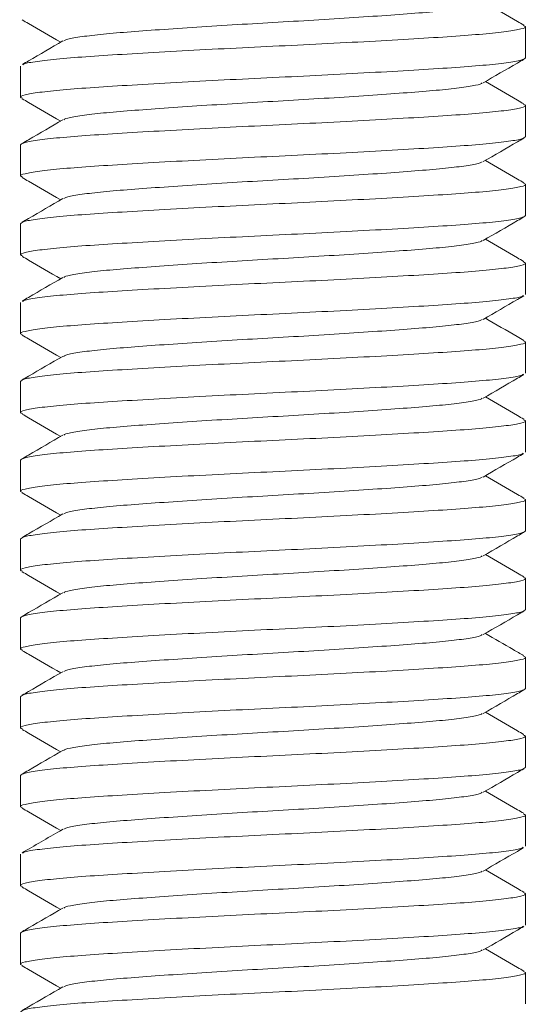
# Model space of a CAD drawing. Header units: millimetres. Extents: x 0 to 210, y 0 to 297.
# Tile 3 of 6: x 63.5 to 71.52, y 147.7 to 163.31. Entities that reach past the tile are written whole.
import ezdxf

# ---------------------------------------------------------------- set-up
doc = ezdxf.new("R2010")
doc.units = ezdxf.units.MM

msp = doc.modelspace()

# ---------------------------------------------------------------- linework, layer by layer
at = {"color": 7, "linetype": 'Continuous', "lineweight": 15}
for p, q in [((71.507, 162.706), (71.507, 163.202)), ((63.507, 162.577), (63.507, 162.081)), ((71.507, 161.456), (71.507, 161.952)), ((63.507, 161.327), (63.507, 160.831)), ((71.507, 160.206), (71.507, 160.702)), ((63.507, 160.077), (63.507, 159.581)), ((71.507, 158.956), (71.507, 159.452)), ((63.507, 158.827), (63.507, 158.331)), ((71.507, 157.706), (71.507, 158.202)), ((63.507, 157.577), (63.507, 157.081)), ((71.507, 156.456), (71.507, 156.952)), ((63.507, 156.327), (63.507, 155.831)), ((71.507, 155.206), (71.507, 155.702)), ((63.507, 155.077), (63.507, 154.581)), ((71.507, 153.956), (71.507, 154.452)), ((63.507, 153.827), (63.507, 153.331)), ((71.507, 152.706), (71.507, 153.202)), ((63.507, 152.577), (63.507, 152.081)), ((71.507, 151.456), (71.507, 151.952)), ((63.507, 151.327), (63.507, 150.831)), ((71.507, 150.206), (71.507, 150.702)), ((63.507, 150.077), (63.507, 149.581)), ((71.507, 148.956), (71.507, 149.452)), ((63.507, 148.827), (63.507, 148.331)), ((71.507, 147.706), (71.507, 148.202))]:
    msp.add_line(p, q, dxfattribs=at)
for points, knots in [([(70.822, 163.56), (70.815, 163.554), (70.792, 163.535), (70.616, 163.501), (70.308, 163.461), (69.889, 163.423), (69.381, 163.385), (68.797, 163.345), (68.163, 163.305), (67.507, 163.267), (66.852, 163.229), (66.218, 163.189), (65.634, 163.148), (65.126, 163.111), (64.707, 163.073), (64.399, 163.033), (64.224, 162.999), (64.201, 162.98), (64.194, 162.974)], [0, 0, 0, 0, 0.032299, 0.099762, 0.167225, 0.233382, 0.299539, 0.367002, 0.434465, 0.500622, 0.566779, 0.634242, 0.701705, 0.767862, 0.834019, 0.901482, 0.968945, 1, 1, 1, 1]), ([(71.479, 163.227), (71.446, 163.246), (71.243, 163.363), (71.041, 163.481), (70.871, 163.579)], [0, 0, 0, 0, 0.161416, 1, 1, 1, 1]), ([(63.534, 163.308), (63.567, 163.289), (63.77, 163.171), (63.974, 163.053), (64.144, 162.954)], [0, 0, 0, 0, 0.161326, 1, 1, 1, 1]), ([(63.542, 162.595), (63.552, 162.602), (63.579, 162.621), (63.792, 162.656), (64.16, 162.696), (64.661, 162.734), (65.269, 162.771), (65.967, 162.812), (66.725, 162.852), (67.507, 162.89), (68.29, 162.928), (69.048, 162.968), (69.746, 163.008), (70.354, 163.046), (70.853, 163.084), (71.229, 163.124), (71.451, 163.165), (71.534, 163.195), (71.488, 163.213), (71.474, 163.219)], [0, 0, 0, 0, 0.033382, 0.096573, 0.159763, 0.221734, 0.283705, 0.346895, 0.410086, 0.472057, 0.534027, 0.597218, 0.660409, 0.72238, 0.78435, 0.847541, 0.910732, 0.972702, 1, 1, 1, 1]), ([(64.178, 162.974), (63.997, 162.869), (63.784, 162.745), (63.57, 162.622), (63.538, 162.603)], [0, 0, 0, 0, 0.847143, 1, 1, 1, 1]), ([(71.507, 162.706), (71.493, 162.694), (71.463, 162.669), (71.225, 162.628), (70.854, 162.588), (70.354, 162.55), (69.746, 162.512), (69.048, 162.472), (68.29, 162.432), (67.507, 162.394), (66.725, 162.356), (65.967, 162.316), (65.269, 162.275), (64.661, 162.238), (64.162, 162.2), (63.786, 162.16), (63.564, 162.119), (63.481, 162.089), (63.526, 162.07), (63.54, 162.065)], [0, 0, 0, 0, 0.060262, 0.121711, 0.18316, 0.243423, 0.303685, 0.365134, 0.426583, 0.486845, 0.547108, 0.608557, 0.670006, 0.730268, 0.79053, 0.851979, 0.913428, 0.973691, 1, 1, 1, 1]), ([(70.836, 162.309), (71.016, 162.414), (71.23, 162.538), (71.444, 162.662), (71.476, 162.681)], [0, 0, 0, 0, 0.847189, 1, 1, 1, 1]), ([(70.82, 162.309), (70.813, 162.303), (70.79, 162.284), (70.615, 162.251), (70.308, 162.211), (69.889, 162.173), (69.381, 162.135), (68.797, 162.095), (68.163, 162.055), (67.507, 162.017), (66.852, 161.979), (66.218, 161.939), (65.634, 161.898), (65.126, 161.861), (64.707, 161.823), (64.399, 161.783), (64.224, 161.749), (64.202, 161.731), (64.195, 161.725)], [0, 0, 0, 0, 0.030168, 0.097833, 0.165499, 0.231855, 0.298212, 0.365877, 0.433543, 0.499899, 0.566256, 0.633921, 0.701587, 0.767943, 0.8343, 0.901966, 0.969631, 1, 1, 1, 1]), ([(71.48, 161.976), (71.447, 161.995), (71.244, 162.113), (71.041, 162.231), (70.871, 162.329)], [0, 0, 0, 0, 0.161388, 1, 1, 1, 1]), ([(63.507, 161.327), (63.522, 161.34), (63.552, 161.365), (63.789, 161.405), (64.161, 161.446), (64.661, 161.484), (65.269, 161.521), (65.967, 161.562), (66.725, 161.602), (67.507, 161.64), (68.29, 161.678), (69.048, 161.718), (69.746, 161.758), (70.354, 161.796), (70.853, 161.834), (71.229, 161.874), (71.451, 161.915), (71.534, 161.945), (71.489, 161.963), (71.475, 161.968)], [0, 0, 0, 0, 0.060303, 0.121794, 0.183285, 0.243589, 0.303892, 0.365383, 0.426874, 0.487178, 0.547481, 0.608972, 0.670463, 0.730766, 0.79107, 0.852561, 0.914052, 0.974355, 1, 1, 1, 1]), ([(63.536, 162.057), (63.569, 162.038), (63.771, 161.921), (63.974, 161.803), (64.144, 161.704)], [0, 0, 0, 0, 0.161455, 1, 1, 1, 1]), ([(64.179, 161.725), (63.998, 161.62), (63.784, 161.495), (63.57, 161.371), (63.537, 161.352)], [0, 0, 0, 0, 0.846995, 1, 1, 1, 1]), ([(71.507, 161.456), (71.493, 161.444), (71.463, 161.419), (71.225, 161.378), (70.854, 161.338), (70.354, 161.3), (69.746, 161.262), (69.048, 161.222), (68.29, 161.182), (67.507, 161.144), (66.725, 161.106), (65.967, 161.066), (65.269, 161.025), (64.661, 160.988), (64.162, 160.95), (63.786, 160.91), (63.564, 160.869), (63.481, 160.839), (63.527, 160.82), (63.54, 160.815)], [0, 0, 0, 0, 0.060257, 0.121701, 0.183145, 0.243403, 0.30366, 0.365104, 0.426548, 0.486806, 0.547063, 0.608507, 0.669951, 0.730209, 0.790466, 0.85191, 0.913354, 0.973611, 1, 1, 1, 1]), ([(70.838, 161.061), (71.019, 161.165), (71.233, 161.289), (71.447, 161.413), (71.479, 161.432)], [0, 0, 0, 0, 0.8469206, 1, 1, 1, 1]), ([(70.823, 161.06), (70.815, 161.054), (70.792, 161.035), (70.616, 161.001), (70.308, 160.961), (69.889, 160.923), (69.381, 160.885), (68.797, 160.845), (68.163, 160.805), (67.507, 160.767), (66.852, 160.729), (66.218, 160.689), (65.634, 160.648), (65.126, 160.611), (64.707, 160.573), (64.399, 160.533), (64.223, 160.499), (64.2, 160.48), (64.193, 160.474)], [0, 0, 0, 0, 0.032795, 0.100149, 0.167502, 0.233552, 0.299602, 0.366956, 0.434309, 0.500359, 0.566409, 0.633762, 0.701116, 0.767166, 0.833216, 0.900569, 0.967923, 1, 1, 1, 1]), ([(71.48, 160.726), (71.448, 160.745), (71.244, 160.863), (71.041, 160.981), (70.871, 161.079)], [0, 0, 0, 0, 0.161269, 1, 1, 1, 1]), ([(63.507, 160.077), (63.522, 160.09), (63.552, 160.115), (63.789, 160.155), (64.161, 160.196), (64.661, 160.234), (65.269, 160.271), (65.967, 160.312), (66.725, 160.352), (67.507, 160.39), (68.29, 160.428), (69.048, 160.468), (69.746, 160.508), (70.354, 160.546), (70.853, 160.584), (71.229, 160.624), (71.451, 160.665), (71.534, 160.695), (71.489, 160.713), (71.476, 160.718)], [0, 0, 0, 0, 0.0603306, 0.1218491, 0.1833676, 0.2436982, 0.3040288, 0.3655473, 0.4270658, 0.4873964, 0.547727, 0.6092455, 0.670764, 0.7310946, 0.7914252, 0.8529437, 0.9144623, 0.9747928, 1, 1, 1, 1]), ([(63.536, 160.807), (63.569, 160.788), (63.771, 160.671), (63.974, 160.553), (64.144, 160.454)], [0, 0, 0, 0, 0.161373, 1, 1, 1, 1]), ([(64.177, 160.474), (63.996, 160.369), (63.783, 160.245), (63.569, 160.121), (63.536, 160.102)], [0, 0, 0, 0, 0.84696, 1, 1, 1, 1]), ([(71.507, 160.206), (71.493, 160.194), (71.463, 160.169), (71.225, 160.128), (70.854, 160.088), (70.354, 160.05), (69.746, 160.012), (69.048, 159.972), (68.29, 159.932), (67.507, 159.894), (66.725, 159.856), (65.967, 159.816), (65.269, 159.775), (64.661, 159.738), (64.162, 159.7), (63.786, 159.66), (63.564, 159.619), (63.481, 159.588), (63.528, 159.569), (63.543, 159.563)], [0, 0, 0, 0, 0.06013, 0.121444, 0.182758, 0.242888, 0.303017, 0.364331, 0.425645, 0.485775, 0.545905, 0.607219, 0.668533, 0.728663, 0.788793, 0.850107, 0.91142, 0.97155, 1, 1, 1, 1]), ([(70.839, 159.811), (71.02, 159.916), (71.234, 160.04), (71.448, 160.164), (71.48, 160.183)], [0, 0, 0, 0, 0.8467, 1, 1, 1, 1]), ([(70.823, 159.811), (70.816, 159.804), (70.793, 159.785), (70.616, 159.751), (70.308, 159.711), (69.889, 159.673), (69.381, 159.635), (68.797, 159.595), (68.163, 159.555), (67.507, 159.517), (66.852, 159.479), (66.218, 159.439), (65.634, 159.398), (65.126, 159.361), (64.707, 159.323), (64.399, 159.283), (64.223, 159.249), (64.2, 159.23), (64.192, 159.224)], [0, 0, 0, 0, 0.0334005, 0.1006695, 0.1679385, 0.2339058, 0.2998731, 0.3671422, 0.4344112, 0.5003785, 0.5663458, 0.6336148, 0.7008838, 0.7668511, 0.8328184, 0.9000874, 0.9673565, 1, 1, 1, 1]), ([(71.477, 159.478), (71.445, 159.497), (71.243, 159.614), (71.04, 159.731), (70.871, 159.829)], [0, 0, 0, 0, 0.161451, 1, 1, 1, 1]), ([(63.538, 159.556), (63.571, 159.537), (63.773, 159.42), (63.975, 159.303), (64.144, 159.204)], [0, 0, 0, 0, 0.1617193, 1, 1, 1, 1]), ([(63.54, 158.844), (63.55, 158.851), (63.577, 158.871), (63.792, 158.906), (64.16, 158.946), (64.661, 158.984), (65.269, 159.021), (65.967, 159.062), (66.725, 159.102), (67.507, 159.14), (68.29, 159.178), (69.048, 159.218), (69.746, 159.258), (70.354, 159.296), (70.853, 159.334), (71.229, 159.374), (71.451, 159.415), (71.534, 159.445), (71.488, 159.464), (71.473, 159.47)], [0, 0, 0, 0, 0.035404, 0.098392, 0.16138, 0.223151, 0.284923, 0.347911, 0.410898, 0.47267, 0.534441, 0.597429, 0.660417, 0.722188, 0.78396, 0.846948, 0.909935, 0.971707, 1, 1, 1, 1]), ([(64.177, 159.223), (63.996, 159.118), (63.782, 158.994), (63.568, 158.87), (63.535, 158.851)], [0, 0, 0, 0, 0.846809, 1, 1, 1, 1]), ([(71.475, 158.94), (71.465, 158.933), (71.437, 158.913), (71.223, 158.878), (70.854, 158.838), (70.353, 158.8), (69.746, 158.762), (69.048, 158.722), (68.29, 158.682), (67.507, 158.644), (66.725, 158.606), (65.967, 158.566), (65.269, 158.525), (64.661, 158.488), (64.162, 158.45), (63.786, 158.41), (63.564, 158.369), (63.481, 158.339), (63.526, 158.32), (63.54, 158.315)], [0, 0, 0, 0, 0.034898, 0.098013, 0.161128, 0.223025, 0.284921, 0.348037, 0.411152, 0.473049, 0.534945, 0.598061, 0.661176, 0.723072, 0.784969, 0.848084, 0.9112, 0.973096, 1, 1, 1, 1]), ([(70.838, 158.56), (71.019, 158.665), (71.232, 158.789), (71.446, 158.913), (71.479, 158.932)], [0, 0, 0, 0, 0.846908, 1, 1, 1, 1]), ([(70.822, 158.56), (70.815, 158.554), (70.792, 158.535), (70.616, 158.501), (70.308, 158.461), (69.889, 158.423), (69.381, 158.385), (68.797, 158.345), (68.163, 158.305), (67.507, 158.267), (66.852, 158.229), (66.218, 158.189), (65.634, 158.148), (65.126, 158.111), (64.707, 158.073), (64.399, 158.033), (64.222, 157.999), (64.199, 157.979), (64.191, 157.973)], [0, 0, 0, 0, 0.032058, 0.099358, 0.166657, 0.232654, 0.298651, 0.36595, 0.433249, 0.499246, 0.565243, 0.632542, 0.699842, 0.765839, 0.831836, 0.899135, 0.966434, 1, 1, 1, 1]), ([(71.48, 158.226), (71.445, 158.247), (71.241, 158.364), (71.038, 158.482), (70.871, 158.579)], [0, 0, 0, 0, 0.173932, 1, 1, 1, 1]), ([(63.507, 157.577), (63.522, 157.59), (63.552, 157.615), (63.789, 157.655), (64.161, 157.696), (64.661, 157.734), (65.269, 157.771), (65.967, 157.812), (66.725, 157.852), (67.507, 157.89), (68.29, 157.928), (69.048, 157.968), (69.746, 158.008), (70.354, 158.046), (70.853, 158.084), (71.229, 158.124), (71.451, 158.165), (71.534, 158.195), (71.489, 158.213), (71.476, 158.218)], [0, 0, 0, 0, 0.060317, 0.121823, 0.183328, 0.243645, 0.303963, 0.365468, 0.426973, 0.48729, 0.547608, 0.609113, 0.670618, 0.730935, 0.791253, 0.852758, 0.914263, 0.97458, 1, 1, 1, 1]), ([(63.536, 158.307), (63.568, 158.288), (63.771, 158.171), (63.974, 158.053), (64.144, 157.954)], [0, 0, 0, 0, 0.161262, 1, 1, 1, 1]), ([(64.176, 157.973), (63.995, 157.868), (63.781, 157.744), (63.567, 157.62), (63.534, 157.601)], [0, 0, 0, 0, 0.846709, 1, 1, 1, 1]), ([(71.474, 157.69), (71.465, 157.683), (71.437, 157.663), (71.223, 157.628), (70.854, 157.588), (70.353, 157.55), (69.746, 157.512), (69.048, 157.472), (68.29, 157.432), (67.507, 157.394), (66.725, 157.356), (65.967, 157.316), (65.269, 157.275), (64.661, 157.238), (64.162, 157.2), (63.786, 157.16), (63.564, 157.119), (63.481, 157.089), (63.526, 157.071), (63.539, 157.066)], [0, 0, 0, 0, 0.034855, 0.098045, 0.161235, 0.223205, 0.285175, 0.348365, 0.411556, 0.473525, 0.535495, 0.598685, 0.661876, 0.723845, 0.785815, 0.849006, 0.912196, 0.974166, 1, 1, 1, 1]), ([(70.838, 157.31), (71.019, 157.415), (71.232, 157.539), (71.446, 157.663), (71.479, 157.682)], [0, 0, 0, 0, 0.846941, 1, 1, 1, 1]), ([(70.822, 157.31), (70.815, 157.304), (70.792, 157.285), (70.616, 157.251), (70.308, 157.211), (69.889, 157.173), (69.381, 157.135), (68.797, 157.095), (68.163, 157.055), (67.507, 157.017), (66.852, 156.979), (66.218, 156.939), (65.634, 156.898), (65.126, 156.861), (64.707, 156.823), (64.399, 156.783), (64.223, 156.749), (64.201, 156.73), (64.193, 156.724)], [0, 0, 0, 0, 0.032333, 0.099756, 0.167179, 0.233297, 0.299415, 0.366838, 0.434262, 0.50038, 0.566498, 0.633921, 0.701344, 0.767463, 0.833581, 0.901004, 0.968427, 1, 1, 1, 1]), ([(71.479, 156.977), (71.446, 156.996), (71.243, 157.113), (71.041, 157.231), (70.871, 157.329)], [0, 0, 0, 0, 0.161398, 1, 1, 1, 1]), ([(63.507, 156.327), (63.522, 156.34), (63.552, 156.365), (63.789, 156.405), (64.161, 156.446), (64.661, 156.484), (65.269, 156.521), (65.967, 156.562), (66.725, 156.602), (67.507, 156.64), (68.29, 156.678), (69.048, 156.718), (69.746, 156.758), (70.354, 156.796), (70.853, 156.834), (71.229, 156.874), (71.451, 156.915), (71.534, 156.945), (71.488, 156.963), (71.474, 156.969)], [0, 0, 0, 0, 0.060252, 0.121691, 0.18313, 0.243382, 0.303634, 0.365073, 0.426512, 0.486764, 0.547016, 0.608455, 0.669894, 0.730146, 0.790398, 0.851837, 0.913275, 0.973528, 1, 1, 1, 1]), ([(63.534, 157.058), (63.567, 157.039), (63.77, 156.921), (63.974, 156.803), (64.144, 156.704)], [0, 0, 0, 0, 0.161322, 1, 1, 1, 1]), ([(64.178, 156.724), (63.997, 156.619), (63.783, 156.495), (63.57, 156.371), (63.537, 156.352)], [0, 0, 0, 0, 0.847102, 1, 1, 1, 1]), ([(71.472, 156.438), (71.462, 156.432), (71.435, 156.412), (71.222, 156.378), (70.855, 156.338), (70.353, 156.3), (69.746, 156.262), (69.048, 156.222), (68.29, 156.182), (67.507, 156.144), (66.725, 156.106), (65.967, 156.066), (65.269, 156.025), (64.661, 155.988), (64.162, 155.95), (63.786, 155.91), (63.564, 155.869), (63.481, 155.839), (63.526, 155.82), (63.54, 155.815)], [0, 0, 0, 0, 0.032678, 0.095934, 0.15919, 0.221224, 0.283259, 0.346515, 0.40977, 0.471805, 0.533839, 0.597095, 0.660351, 0.722385, 0.784419, 0.847675, 0.910931, 0.972965, 1, 1, 1, 1]), ([(70.835, 156.059), (71.016, 156.164), (71.23, 156.288), (71.444, 156.412), (71.476, 156.431)], [0, 0, 0, 0, 0.847188, 1, 1, 1, 1]), ([(70.82, 156.059), (70.813, 156.053), (70.79, 156.034), (70.615, 156.001), (70.308, 155.961), (69.889, 155.923), (69.381, 155.885), (68.797, 155.845), (68.163, 155.805), (67.507, 155.767), (66.852, 155.729), (66.218, 155.689), (65.634, 155.648), (65.126, 155.611), (64.707, 155.573), (64.399, 155.533), (64.225, 155.499), (64.202, 155.481), (64.195, 155.475)], [0, 0, 0, 0, 0.030149, 0.097829, 0.16551, 0.231881, 0.298252, 0.365933, 0.433613, 0.499984, 0.566355, 0.634036, 0.701717, 0.768088, 0.834459, 0.90214, 0.96982, 1, 1, 1, 1]), ([(71.48, 155.726), (71.447, 155.745), (71.244, 155.863), (71.041, 155.981), (70.871, 156.079)], [0, 0, 0, 0, 0.1614083, 1, 1, 1, 1]), ([(63.507, 155.077), (63.522, 155.09), (63.552, 155.115), (63.789, 155.155), (64.161, 155.196), (64.661, 155.234), (65.269, 155.271), (65.967, 155.312), (66.725, 155.352), (67.507, 155.39), (68.29, 155.428), (69.048, 155.468), (69.746, 155.508), (70.354, 155.546), (70.853, 155.584), (71.229, 155.624), (71.451, 155.665), (71.534, 155.695), (71.489, 155.713), (71.475, 155.719)], [0, 0, 0, 0, 0.060292, 0.121771, 0.18325, 0.243542, 0.303833, 0.365312, 0.426791, 0.487083, 0.547375, 0.608854, 0.670333, 0.730625, 0.790916, 0.852395, 0.913874, 0.974166, 1, 1, 1, 1]), ([(63.536, 155.807), (63.568, 155.788), (63.771, 155.671), (63.974, 155.553), (64.144, 155.454)], [0, 0, 0, 0, 0.16145, 1, 1, 1, 1]), ([(64.179, 155.475), (63.998, 155.37), (63.785, 155.246), (63.571, 155.122), (63.538, 155.103)], [0, 0, 0, 0, 0.847175, 1, 1, 1, 1]), ([(71.507, 155.206), (71.493, 155.194), (71.463, 155.169), (71.225, 155.128), (70.854, 155.088), (70.354, 155.05), (69.746, 155.012), (69.048, 154.972), (68.29, 154.932), (67.507, 154.894), (66.725, 154.856), (65.967, 154.816), (65.269, 154.775), (64.661, 154.738), (64.162, 154.7), (63.786, 154.66), (63.564, 154.619), (63.481, 154.589), (63.526, 154.57), (63.54, 154.565)], [0, 0, 0, 0, 0.06026, 0.121707, 0.183154, 0.243414, 0.303675, 0.365121, 0.426568, 0.486829, 0.547089, 0.608536, 0.669983, 0.730243, 0.790503, 0.85195, 0.913397, 0.973657, 1, 1, 1, 1]), ([(70.838, 154.81), (71.019, 154.915), (71.233, 155.039), (71.446, 155.163), (71.479, 155.182)], [0, 0, 0, 0, 0.84694, 1, 1, 1, 1]), ([(70.823, 154.81), (70.815, 154.804), (70.792, 154.785), (70.616, 154.751), (70.308, 154.711), (69.889, 154.673), (69.381, 154.635), (68.797, 154.595), (68.163, 154.555), (67.507, 154.517), (66.852, 154.479), (66.218, 154.439), (65.634, 154.398), (65.126, 154.361), (64.707, 154.323), (64.399, 154.283), (64.223, 154.249), (64.2, 154.23), (64.193, 154.224)], [0, 0, 0, 0, 0.032698, 0.10005, 0.167402, 0.23345, 0.299499, 0.366851, 0.434203, 0.500252, 0.5663, 0.633652, 0.701004, 0.767053, 0.833102, 0.900454, 0.967806, 1, 1, 1, 1]), ([(71.481, 154.476), (71.448, 154.495), (71.244, 154.613), (71.041, 154.73), (70.871, 154.829)], [0, 0, 0, 0, 0.1612844, 1, 1, 1, 1]), ([(63.507, 153.827), (63.522, 153.84), (63.552, 153.865), (63.789, 153.905), (64.161, 153.946), (64.661, 153.984), (65.269, 154.021), (65.967, 154.062), (66.725, 154.102), (67.507, 154.14), (68.29, 154.178), (69.048, 154.218), (69.746, 154.258), (70.354, 154.296), (70.853, 154.334), (71.229, 154.374), (71.451, 154.415), (71.534, 154.445), (71.489, 154.463), (71.476, 154.468)], [0, 0, 0, 0, 0.0603356, 0.1218592, 0.1833829, 0.2437185, 0.3040541, 0.3655777, 0.4271013, 0.4874369, 0.5477725, 0.6092962, 0.6708198, 0.7311554, 0.791491, 0.8530146, 0.9145383, 0.9748739, 1, 1, 1, 1]), ([(63.536, 154.557), (63.569, 154.538), (63.771, 154.421), (63.974, 154.303), (64.144, 154.204)], [0, 0, 0, 0, 0.161366, 1, 1, 1, 1]), ([(64.177, 154.224), (63.996, 154.119), (63.782, 153.995), (63.569, 153.871), (63.536, 153.852)], [0, 0, 0, 0, 0.84695, 1, 1, 1, 1]), ([(71.507, 153.956), (71.493, 153.944), (71.463, 153.919), (71.225, 153.878), (70.854, 153.838), (70.354, 153.8), (69.746, 153.762), (69.048, 153.722), (68.29, 153.682), (67.507, 153.644), (66.725, 153.606), (65.967, 153.566), (65.269, 153.525), (64.661, 153.488), (64.162, 153.45), (63.786, 153.41), (63.564, 153.369), (63.481, 153.338), (63.528, 153.319), (63.543, 153.313)], [0, 0, 0, 0, 0.060129, 0.121443, 0.182756, 0.242885, 0.303015, 0.364328, 0.425641, 0.485771, 0.5459, 0.607214, 0.668527, 0.728656, 0.788786, 0.850099, 0.911412, 0.971542, 1, 1, 1, 1]), ([(70.839, 153.561), (71.02, 153.666), (71.234, 153.79), (71.448, 153.914), (71.48, 153.933)], [0, 0, 0, 0, 0.8466971, 1, 1, 1, 1]), ([(70.823, 153.561), (70.816, 153.554), (70.793, 153.535), (70.616, 153.501), (70.308, 153.461), (69.889, 153.423), (69.381, 153.385), (68.797, 153.345), (68.163, 153.305), (67.507, 153.267), (66.852, 153.229), (66.218, 153.189), (65.634, 153.148), (65.126, 153.111), (64.707, 153.073), (64.399, 153.033), (64.223, 152.999), (64.2, 152.98), (64.193, 152.974)], [0, 0, 0, 0, 0.0334373, 0.1007191, 0.1680009, 0.2339807, 0.2999605, 0.3672423, 0.4345241, 0.5005039, 0.5664837, 0.6337655, 0.7010473, 0.7670271, 0.833007, 0.9002887, 0.9675705, 1, 1, 1, 1]), ([(71.478, 153.227), (71.423, 153.259), (71.22, 153.377), (71.018, 153.494), (70.871, 153.579)], [0, 0, 0, 0, 0.273004, 1, 1, 1, 1]), ([(63.507, 152.577), (63.522, 152.59), (63.552, 152.615), (63.789, 152.655), (64.161, 152.696), (64.661, 152.734), (65.269, 152.771), (65.967, 152.812), (66.725, 152.852), (67.507, 152.89), (68.29, 152.928), (69.048, 152.968), (69.746, 153.008), (70.354, 153.046), (70.853, 153.084), (71.229, 153.124), (71.451, 153.165), (71.534, 153.195), (71.488, 153.214), (71.474, 153.219)], [0, 0, 0, 0, 0.060225, 0.121635, 0.183046, 0.243271, 0.303496, 0.364906, 0.426317, 0.486542, 0.546766, 0.608177, 0.669588, 0.729812, 0.790037, 0.851448, 0.912858, 0.973083, 1, 1, 1, 1]), ([(63.538, 153.306), (63.571, 153.287), (63.773, 153.17), (63.975, 153.053), (64.144, 152.954)], [0, 0, 0, 0, 0.161726, 1, 1, 1, 1]), ([(64.177, 152.973), (63.996, 152.868), (63.782, 152.744), (63.568, 152.62), (63.535, 152.601)], [0, 0, 0, 0, 0.846845, 1, 1, 1, 1]), ([(71.507, 152.706), (71.493, 152.694), (71.463, 152.669), (71.225, 152.628), (70.854, 152.588), (70.354, 152.55), (69.746, 152.512), (69.048, 152.472), (68.29, 152.432), (67.507, 152.394), (66.725, 152.356), (65.967, 152.316), (65.269, 152.275), (64.661, 152.238), (64.162, 152.2), (63.786, 152.16), (63.564, 152.119), (63.481, 152.089), (63.526, 152.07), (63.54, 152.065)], [0, 0, 0, 0, 0.060263, 0.121712, 0.183161, 0.243424, 0.303687, 0.365136, 0.426585, 0.486848, 0.54711, 0.60856, 0.670009, 0.730272, 0.790534, 0.851984, 0.913433, 0.973695, 1, 1, 1, 1]), ([(70.838, 152.31), (71.019, 152.415), (71.233, 152.539), (71.446, 152.663), (71.479, 152.682)], [0, 0, 0, 0, 0.8469, 1, 1, 1, 1]), ([(70.822, 152.31), (70.815, 152.304), (70.792, 152.285), (70.616, 152.251), (70.308, 152.211), (69.889, 152.173), (69.381, 152.135), (68.797, 152.095), (68.163, 152.055), (67.507, 152.017), (66.852, 151.979), (66.218, 151.939), (65.634, 151.898), (65.126, 151.861), (64.707, 151.823), (64.399, 151.783), (64.222, 151.749), (64.199, 151.729), (64.191, 151.723)], [0, 0, 0, 0, 0.032104, 0.099401, 0.166697, 0.232691, 0.298685, 0.365982, 0.433278, 0.499272, 0.565267, 0.632563, 0.699859, 0.765853, 0.831848, 0.899144, 0.96644, 1, 1, 1, 1]), ([(71.476, 151.978), (71.444, 151.997), (71.242, 152.114), (71.04, 152.231), (70.871, 152.329)], [0, 0, 0, 0, 0.161735, 1, 1, 1, 1]), ([(63.507, 151.327), (63.522, 151.34), (63.552, 151.365), (63.789, 151.405), (64.161, 151.446), (64.661, 151.484), (65.269, 151.521), (65.967, 151.562), (66.725, 151.602), (67.507, 151.64), (68.29, 151.678), (69.048, 151.718), (69.746, 151.758), (70.354, 151.796), (70.853, 151.834), (71.229, 151.874), (71.451, 151.915), (71.534, 151.946), (71.487, 151.964), (71.472, 151.97)], [0, 0, 0, 0, 0.060133, 0.121449, 0.182766, 0.242899, 0.303031, 0.364348, 0.425665, 0.485797, 0.54593, 0.607247, 0.668563, 0.728696, 0.788829, 0.850145, 0.911462, 0.971595, 1, 1, 1, 1]), ([(63.536, 152.057), (63.568, 152.038), (63.771, 151.921), (63.974, 151.803), (64.144, 151.704)], [0, 0, 0, 0, 0.1612681, 1, 1, 1, 1]), ([(64.176, 151.723), (63.995, 151.618), (63.781, 151.494), (63.567, 151.37), (63.534, 151.351)], [0, 0, 0, 0, 0.846695, 1, 1, 1, 1]), ([(71.507, 151.456), (71.493, 151.444), (71.463, 151.419), (71.225, 151.378), (70.854, 151.338), (70.354, 151.3), (69.746, 151.262), (69.048, 151.222), (68.29, 151.182), (67.507, 151.144), (66.725, 151.106), (65.967, 151.066), (65.269, 151.025), (64.661, 150.988), (64.162, 150.95), (63.786, 150.91), (63.564, 150.869), (63.481, 150.839), (63.526, 150.821), (63.539, 150.816)], [0, 0, 0, 0, 0.060335, 0.121858, 0.183381, 0.243716, 0.304051, 0.365574, 0.427096, 0.487431, 0.547766, 0.609289, 0.670812, 0.731147, 0.791482, 0.853005, 0.914528, 0.974863, 1, 1, 1, 1]), ([(70.838, 151.06), (71.019, 151.165), (71.233, 151.289), (71.446, 151.413), (71.479, 151.432)], [0, 0, 0, 0, 0.846934, 1, 1, 1, 1]), ([(70.822, 151.06), (70.815, 151.054), (70.792, 151.035), (70.616, 151.001), (70.308, 150.961), (69.889, 150.923), (69.381, 150.885), (68.797, 150.845), (68.163, 150.805), (67.507, 150.767), (66.852, 150.729), (66.218, 150.689), (65.634, 150.648), (65.126, 150.611), (64.707, 150.573), (64.399, 150.533), (64.223, 150.499), (64.2, 150.48), (64.193, 150.474)], [0, 0, 0, 0, 0.032369, 0.099749, 0.16713, 0.233207, 0.299284, 0.366664, 0.434045, 0.500122, 0.566198, 0.633579, 0.70096, 0.767037, 0.833113, 0.900494, 0.967875, 1, 1, 1, 1]), ([(71.479, 150.727), (71.446, 150.746), (71.243, 150.863), (71.041, 150.981), (70.871, 151.079)], [0, 0, 0, 0, 0.161377, 1, 1, 1, 1]), ([(63.534, 150.808), (63.567, 150.789), (63.77, 150.671), (63.974, 150.553), (64.144, 150.454)], [0, 0, 0, 0, 0.161318, 1, 1, 1, 1]), ([(63.541, 150.094), (63.551, 150.101), (63.578, 150.121), (63.792, 150.156), (64.16, 150.196), (64.661, 150.234), (65.269, 150.271), (65.967, 150.312), (66.725, 150.352), (67.507, 150.39), (68.29, 150.428), (69.048, 150.468), (69.746, 150.508), (70.354, 150.546), (70.853, 150.584), (71.229, 150.624), (71.451, 150.665), (71.534, 150.695), (71.488, 150.713), (71.474, 150.719)], [0, 0, 0, 0, 0.034443, 0.097575, 0.160707, 0.22262, 0.284534, 0.347666, 0.410798, 0.472711, 0.534624, 0.597757, 0.660889, 0.722802, 0.784715, 0.847848, 0.91098, 0.972893, 1, 1, 1, 1]), ([(64.177, 150.474), (63.974, 150.356), (63.76, 150.232), (63.546, 150.108), (63.536, 150.102)], [0, 0, 0, 0, 0.953056, 1, 1, 1, 1]), ([(71.472, 150.188), (71.462, 150.182), (71.435, 150.162), (71.222, 150.128), (70.855, 150.088), (70.353, 150.05), (69.746, 150.012), (69.048, 149.972), (68.29, 149.932), (67.507, 149.894), (66.725, 149.856), (65.967, 149.816), (65.269, 149.775), (64.661, 149.738), (64.162, 149.7), (63.786, 149.66), (63.564, 149.619), (63.481, 149.589), (63.526, 149.57), (63.54, 149.565)], [0, 0, 0, 0, 0.032674, 0.095933, 0.159193, 0.22123, 0.283268, 0.346528, 0.409787, 0.471825, 0.533863, 0.597122, 0.660381, 0.722419, 0.784457, 0.847716, 0.910976, 0.973014, 1, 1, 1, 1]), ([(70.835, 149.809), (71.016, 149.914), (71.23, 150.038), (71.444, 150.162), (71.476, 150.181)], [0, 0, 0, 0, 0.847188, 1, 1, 1, 1]), ([(70.82, 149.809), (70.813, 149.803), (70.79, 149.784), (70.615, 149.751), (70.308, 149.711), (69.889, 149.673), (69.381, 149.635), (68.797, 149.595), (68.163, 149.555), (67.507, 149.517), (66.852, 149.479), (66.218, 149.439), (65.634, 149.398), (65.126, 149.361), (64.707, 149.323), (64.399, 149.283), (64.225, 149.249), (64.202, 149.231), (64.195, 149.225)], [0, 0, 0, 0, 0.030132, 0.097819, 0.165506, 0.231883, 0.29826, 0.365946, 0.433633, 0.50001, 0.566387, 0.634074, 0.70176, 0.768137, 0.834514, 0.902201, 0.969888, 1, 1, 1, 1]), ([(71.479, 149.477), (71.447, 149.496), (71.244, 149.613), (71.041, 149.731), (70.871, 149.829)], [0, 0, 0, 0, 0.161428, 1, 1, 1, 1]), ([(63.507, 148.827), (63.522, 148.84), (63.552, 148.865), (63.789, 148.905), (64.161, 148.946), (64.661, 148.984), (65.269, 149.021), (65.967, 149.062), (66.725, 149.102), (67.507, 149.14), (68.29, 149.178), (69.048, 149.218), (69.746, 149.258), (70.354, 149.296), (70.853, 149.334), (71.229, 149.374), (71.451, 149.415), (71.534, 149.445), (71.489, 149.463), (71.475, 149.469)], [0, 0, 0, 0, 0.0602798, 0.1217465, 0.1832131, 0.2434929, 0.3037727, 0.3652394, 0.426706, 0.4869858, 0.5472656, 0.6087323, 0.670199, 0.7304787, 0.7907585, 0.8522252, 0.9136919, 0.9739716, 1, 1, 1, 1]), ([(63.536, 149.557), (63.568, 149.538), (63.771, 149.421), (63.974, 149.303), (64.144, 149.204)], [0, 0, 0, 0, 0.161445, 1, 1, 1, 1]), ([(64.179, 149.225), (63.998, 149.12), (63.785, 148.996), (63.571, 148.872), (63.538, 148.853)], [0, 0, 0, 0, 0.847184, 1, 1, 1, 1]), ([(71.474, 148.94), (71.465, 148.933), (71.437, 148.913), (71.223, 148.878), (70.854, 148.838), (70.353, 148.8), (69.746, 148.762), (69.048, 148.722), (68.29, 148.682), (67.507, 148.644), (66.725, 148.606), (65.967, 148.566), (65.269, 148.525), (64.661, 148.488), (64.162, 148.45), (63.786, 148.41), (63.564, 148.369), (63.481, 148.339), (63.526, 148.32), (63.54, 148.315)], [0, 0, 0, 0, 0.0348188, 0.0979325, 0.1610463, 0.2229413, 0.2848363, 0.3479501, 0.4110639, 0.4729589, 0.5348539, 0.5979677, 0.6610814, 0.7229764, 0.7848715, 0.8479852, 0.911099, 0.972994, 1, 1, 1, 1]), ([(70.838, 148.56), (71.019, 148.665), (71.233, 148.789), (71.446, 148.913), (71.479, 148.932)], [0, 0, 0, 0, 0.846959, 1, 1, 1, 1]), ([(70.822, 148.56), (70.815, 148.554), (70.792, 148.535), (70.616, 148.501), (70.308, 148.461), (69.889, 148.423), (69.381, 148.385), (68.797, 148.345), (68.163, 148.305), (67.507, 148.267), (66.852, 148.229), (66.218, 148.189), (65.634, 148.148), (65.126, 148.111), (64.707, 148.073), (64.399, 148.033), (64.223, 147.999), (64.2, 147.98), (64.193, 147.974)], [0, 0, 0, 0, 0.032593, 0.099943, 0.167292, 0.233338, 0.299384, 0.366734, 0.434083, 0.500129, 0.566175, 0.633525, 0.700874, 0.766921, 0.832967, 0.900316, 0.967666, 1, 1, 1, 1]), ([(71.481, 148.226), (71.448, 148.245), (71.244, 148.363), (71.041, 148.48), (70.871, 148.579)], [0, 0, 0, 0, 0.161302, 1, 1, 1, 1]), ([(63.507, 147.577), (63.522, 147.59), (63.552, 147.615), (63.789, 147.655), (64.161, 147.696), (64.661, 147.734), (65.269, 147.771), (65.967, 147.812), (66.725, 147.852), (67.507, 147.89), (68.29, 147.928), (69.048, 147.968), (69.746, 148.008), (70.354, 148.046), (70.853, 148.084), (71.229, 148.124), (71.451, 148.165), (71.534, 148.195), (71.489, 148.213), (71.476, 148.218)], [0, 0, 0, 0, 0.060337, 0.121862, 0.183386, 0.243723, 0.30406, 0.365585, 0.42711, 0.487446, 0.547783, 0.609308, 0.670833, 0.73117, 0.791506, 0.853031, 0.914556, 0.974893, 1, 1, 1, 1]), ([(63.536, 148.307), (63.568, 148.288), (63.771, 148.171), (63.974, 148.053), (64.144, 147.954)], [0, 0, 0, 0, 0.161359, 1, 1, 1, 1]), ([(64.177, 147.973), (63.996, 147.868), (63.782, 147.745), (63.569, 147.621), (63.536, 147.602)], [0, 0, 0, 0, 0.846935, 1, 1, 1, 1])]:
    msp.add_open_spline(points, degree=3, knots=knots, dxfattribs=at)

doc.saveas('drawing.dxf')
